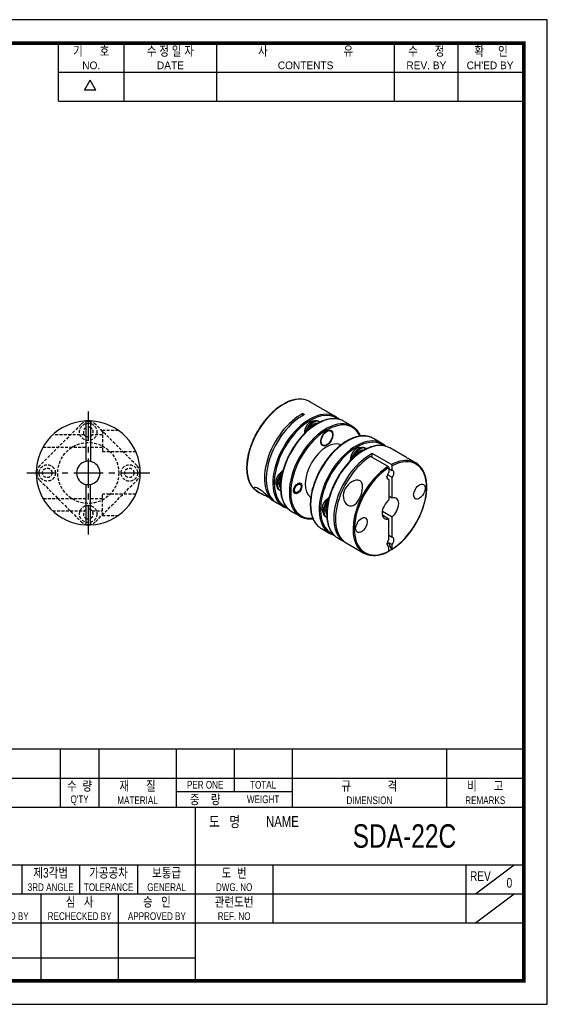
# Model space of a CAD drawing. Header units: millimetres. Extents: x 0 to 297, y 0 to 210.
# Tile 2 of 2: x 184 to 297, y 0 to 210. Entities that reach past the tile are written whole.
import ezdxf
from ezdxf.enums import TextEntityAlignment as Align

# ---------------------------------------------------------------- set-up
doc = ezdxf.new("R2010")
doc.units = ezdxf.units.MM
doc.header["$LTSCALE"] = 5
for name, pattern in [('CENTER', [2, 1.25, -0.25, 0.25, -0.25]), ('DASHED', [0.75, 0.5, -0.25]), ('HIDDEN2', [0.1875, 0.125, -0.0625])]:
    doc.linetypes.add(name, pattern=pattern)
doc.layers.get('0').update_dxf_attribs({"linetype": 'CONTINUOUS'})
for name, color, linetype in [('BM', 2, 'CONTINUOUS'), ('CT', 1, 'CENTER'), ('D', 7, 'CONTINUOUS'), ('DIM', 7, 'CONTINUOUS'), ('HD', 4, 'DASHED'), ('SDA-22C_01', 7, 'CONTINUOUS'), ('SDA-22C_05', 7, 'CONTINUOUS')]:
    doc.layers.add(name, color=color, linetype=linetype)
doc.styles.get("Standard").update_dxf_attribs({"font": 'Gulim.ttf', "width": 0.8, "height": 3})

msp = doc.modelspace()

# ---------------------------------------------------------------- linework, layer by layer
for p, q in [((192.71392, 192.64074), (192.71392, 205)), ((206.72109, 192.64074), (206.72109, 205)), ((226.49591, 192.64074), (226.49591, 205)), ((264.39765, 192.64074), (264.39765, 205)), ((277.99284, 192.64074), (277.99284, 205)), ((192.71392, 198.82037), (291.58802, 198.82037)), ((198.25647, 194.97648), (199.49239, 197.11716)), ((200.72832, 194.97648), (199.49239, 197.11716)), ((200.72832, 194.97648), (198.25647, 194.97648)), ((192.71392, 192.64074), (291.58802, 192.64074)), ((292, 54.43705), (147.8086, 54.43705)), ((193.1259, 54.43705), (193.1259, 42.07779)), ((201.36541, 54.43705), (201.36541, 42.07779)), ((217.84443, 54.43705), (217.84443, 42.07779)), ((230.20369, 54.43705), (230.20369, 45.37359)), ((242.56295, 54.43705), (242.56295, 42.07779)), ((275.52098, 54.43705), (275.52098, 42.07779)), ((147.8086, 48.25742), (292, 48.25742)), ((217.84443, 45.37359), (242.56295, 45.37359)), ((147.8086, 42.07779), (292, 42.07779)), ((221.96418, 5), (221.96418, 42.07779)), ((147.8086, 29.71852), (292, 29.71852)), ((184.88639, 29.71852), (184.88639, 23.53889)), ((197.24565, 29.71852), (197.24565, 23.53889)), ((209.60492, 29.71852), (209.60492, 23.53889)), ((238.4432, 29.71852), (238.4432, 17.35926)), ((279.64074, 29.71852), (279.64074, 17.35926)), ((281.70061, 23.53889), (289.94012, 29.71852)), ((147.8086, 23.53889), (221.96418, 23.53889)), ((189.00615, 23.53889), (189.00615, 5)), ((205.48516, 23.53889), (205.48516, 5)), ((221.96418, 23.53889), (292, 23.53889)), ((281.70061, 17.35926), (289.94012, 23.53889)), ((147.8086, 17.35926), (292, 17.35926)), ((147.8086, 9.87984), (221.96418, 9.87984))]:
    msp.add_line(p, q)
msp.add_lwpolyline([(297, 210), (0, 210), (0, 0), (297, 0)], close=True)
msp.add_lwpolyline([(292, 205, 0.8, 0.8, 0), (5, 205, 0.8, 0.8, 0), (5, 5, 0.8, 0.8, 0), (292, 5, 0.8, 0.8, 0)], format="xyseb", close=True)
at = {"layer": 'BM', "linetype": 'Continuous'}
for p, q in [((241.12896, 128.17558), (241.13387, 128.17275)), ((251.86913, 125.32976), (246.32541, 128.53043)), ((240.42185, 127.76733), (240.42676, 127.7645)), ((244.87191, 125.61554), (244.87191, 126.01459)), ((244.87191, 126.01459), (245.22547, 125.81046)), ((198.59138, 124.41569), (198.59138, 124.21549)), ((198.59138, 124.21549), (198.59138, 121.15365)), ((199.59138, 124.41569), (199.59138, 124.21549)), ((199.59138, 124.21549), (199.59138, 121.15365)), ((248.1682, 124.38193), (248.38033, 124.25946)), ((248.38033, 124.25946), (248.53647, 124.16931)), ((255.37637, 123.30485), (253.5379, 124.36629)), ((245.03759, 121.55763), (245.9182, 123.08289)), ((245.68275, 122.18519), (246.13033, 122.96042)), ((245.9182, 123.08289), (246.13033, 122.96042)), ((250.8428, 122.2702), (250.5428, 122.44341)), ((198.59138, 121.15365), (198.59138, 115.77645)), ((199.59138, 121.15365), (199.59138, 115.77645)), ((261.74034, 119.63061), (259.90186, 120.69206)), ((248.7928, 119.41232), (249.0928, 119.23912)), ((257.09183, 118.66232), (256.90676, 118.76918)), ((258.03941, 118.68279), (258.25154, 118.56031)), ((258.25154, 118.56031), (258.40958, 118.46907)), ((266.61355, 116.81706), (263.40911, 118.66715)), ((254.90912, 115.85904), (255.78941, 117.38375)), ((255.55607, 116.48969), (256.00154, 117.26127)), ((255.78941, 117.38375), (256.00154, 117.26127)), ((263.04927, 114.70339), (259.30632, 116.86438)), ((263.75638, 115.11163), (259.65987, 117.47675)), ((259.65987, 116.66026), (259.65987, 117.47675)), ((268.95283, 115.46648), (267.69048, 116.1953)), ((239.73102, 112.36638), (240.62031, 113.90668)), ((263.19069, 114.45827), (263.19069, 113.46605)), ((263.19069, 114.28254), (263.8978, 113.8743)), ((263.8978, 113.8743), (263.8978, 114.86652)), ((239.73102, 112.36638), (239.94315, 112.2439)), ((239.94315, 112.2439), (240.39886, 113.03323)), ((263.8978, 112.36654), (262.89137, 112.9476)), ((262.89137, 112.13111), (263.19069, 111.95829)), ((263.19069, 111.95829), (263.19069, 107.56782)), ((263.8978, 107.97607), (263.8978, 112.36654)), ((198.59138, 110.87747), (198.59138, 105.50027)), ((199.59138, 105.50027), (199.59138, 110.87747)), ((235.22541, 109.30466), (235.62773, 109.07238)), ((239.73102, 109.7683), (239.94315, 109.64583)), ((240.10935, 109.54987), (239.94315, 109.64583)), ((240.07578, 110.16622), (240.08342, 110.16181)), ((242.90562, 109.39843), (243.28062, 109.18193)), ((244.28062, 110.91398), (243.90562, 111.13048)), ((238.42946, 107.4548), (238.96836, 107.14367)), ((249.60223, 106.66723), (250.48787, 108.20121)), ((249.81436, 106.54476), (250.27144, 107.33644)), ((263.8978, 107.97607), (263.19069, 108.38432)), ((198.59138, 105.50027), (198.59138, 102.43843)), ((199.59138, 102.43843), (199.59138, 105.50027)), ((239.32191, 106.93954), (240.76913, 106.10399)), ((242.4379, 105.14053), (244.27637, 104.07908)), ((249.60223, 106.66723), (249.81436, 106.54476)), ((261.8122, 105.1802), (263.8978, 103.97607)), ((249.60223, 104.06915), (249.81436, 103.94668)), ((249.98294, 103.84935), (249.81436, 103.94668)), ((249.94699, 104.46707), (249.95365, 104.46322)), ((261.8122, 104.3637), (263.19069, 103.56782)), ((263.19069, 99.17736), (263.19069, 103.56782)), ((263.8978, 99.58561), (263.8978, 103.97607)), ((198.59138, 102.23823), (198.59138, 102.43843)), ((199.59138, 102.43843), (199.59138, 102.23823)), ((248.80186, 101.46629), (250.64034, 100.40485)), ((252.30911, 99.44138), (253.75632, 98.60583)), ((263.8978, 99.58561), (263.19069, 99.99385)), ((254.10987, 98.40171), (257.85283, 96.24072)), ((262.89137, 97.84242), (263.19069, 97.6696)), ((263.13544, 98.51799), (263.8978, 98.07785)), ((263.13544, 98.51799), (263.75147, 97.00664)), ((263.19069, 96.67738), (263.19069, 97.6696)), ((263.75638, 97.00381), (263.75147, 97.00664)), ((263.8978, 97.08563), (263.8978, 98.07785))]:
    msp.add_line(p, q, dxfattribs=at)
for centre, radius, start, end in [((244.10148, 123.14459), 5.90147, 75.2517386, 121.3471624), ((199.09138, 113.32696), 11.1, 92.5817646, 267.4182354), ((199.09138, 113.32696), 11.1, 87.4182354, 92.5817646), ((199.09138, 113.32696), 11.1, 272.5817646, 87.4182354), ((199.09138, 113.32696), 2.5, 101.536959, 258.463041), ((199.09138, 113.32696), 2.5, 78.463041, 101.536959), ((199.09138, 113.32696), 2.5, 281.536959, 78.463041), ((262.8784, 114.44144), 0.31275, 3.0836926, 56.8820959), ((263.5855, 114.84969), 0.31275, 3.083711, 56.8820775), ((199.09138, 113.32696), 2.5, 258.463041, 281.536959), ((199.09138, 113.32696), 11.1, 267.4182354, 272.5817646), ((260.07683, 101.62629), 5.90121, 255.2469073, 301.3477792)]:
    msp.add_arc(centre, radius, start, end, dxfattribs=at)
for centre, major_axis, ratio, start_param, end_param in [((245.60643, 116.12835), (-3.30923, 12.48245), 0.689119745, 0.139425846, 0.22954643), ((240.77541, 118.91754), (-5.55, -9.61288), 0.577350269, 3.260285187, 3.881930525), ((240.77541, 118.91754), (-5.55, -9.61288), 0.577350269, 3.141592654, 3.260285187), ((240.77541, 118.91754), (5.55, 9.61288), 0.577350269, 0.830458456, 3.018228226), ((244.51836, 116.75655), (5.55, 9.61288), 0.577350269, 0.740337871, 3.173449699), ((246.31913, 115.71688), (5.55, 9.61288), 0.577350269, 0.12670259, 3.013936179), ((246.46055, 115.63523), (-5.45, -9.43968), 0.577350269, 3.07466444, 6.283185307), ((244.87191, 116.55242), (5.55, 9.61288), 0.577350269, 0.740337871, 3.141592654), ((247.9879, 114.75341), (-5.55, -9.61288), 0.577350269, 3.269765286, 6.283185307), ((249.82637, 113.69197), (5.55, 9.61288), 0.577350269, 0, 3.0133508), ((249.9678, 113.61032), (-5.45, -9.43968), 0.577350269, 2.757545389, 6.283185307), ((246.46055, 122.77957), (-0.875, -1.51554), 0.577350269, 3.286375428, 5.620833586), ((247.0432, 122.43338), (-1.125, -1.94856), 0.577350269, 3.141592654, 4.71238898), ((247.25533, 122.3109), (-1.125, -1.94856), 0.577350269, 3.141592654, 4.71238898), ((247.25958, 122.31825), (-0.875, -1.51554), 0.577350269, 3.295983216, 4.739230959), ((246.31913, 115.71688), (5.55, 9.61288), 0.577350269, 0, 0.12670259), ((246.31913, 115.71688), (5.55, 9.61288), 0.577350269, 6.155212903, 6.283185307), ((247.9879, 114.75341), (-5.55, -9.61288), 0.577350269, 3.141592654, 3.269765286), ((254.35186, 111.07918), (-5.55, -9.61288), 0.577350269, 3.141592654, 6.159037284), ((249.82637, 113.69197), (5.55, 9.61288), 0.577350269, 6.155043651, 6.283185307), ((249.9678, 113.61032), (-3.25, -5.62917), 0.577350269, 3.197782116, 6.225244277), ((256.19034, 110.01773), (5.55, 9.61288), 0.577350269, 0.121599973, 3.013450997), ((256.33176, 109.93608), (-5.45, -9.43968), 0.577350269, 3.07182523, 6.283185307), ((257.85911, 109.05426), (-5.55, -9.61288), 0.577350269, 3.269104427, 6.163468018), ((256.19034, 110.01773), (5.55, 9.61288), 0.577350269, 0, 0.121599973), ((256.33176, 117.08043), (-0.925, -1.60215), 0.577350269, 3.194753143, 5.662329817), ((256.91441, 116.73423), (-1.125, -1.94856), 0.577350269, 3.141592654, 4.71238898), ((257.12654, 116.61176), (-1.125, -1.94856), 0.577350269, 3.141592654, 4.71238898), ((257.13079, 116.61911), (-0.875, -1.51554), 0.577350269, 3.295128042, 4.742141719), ((256.19034, 110.01773), (5.55, 9.61288), 0.577350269, 6.154943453, 6.283185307), ((257.85911, 109.05426), (-5.55, -9.61288), 0.577350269, 3.141592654, 3.269104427), ((259.30632, 108.21872), (5.55, 9.61288), 0.577350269, 0.740337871, 3.173449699), ((259.65987, 108.01459), (5.55, 9.61288), 0.577350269, 0.830458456, 3.141592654), ((263.40283, 105.8536), (-5.55, -9.61288), 0.577350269, 3.260232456, 3.881930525), ((263.54425, 105.77195), (-5.45, -9.43968), 0.577350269, 0.831285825, 3.881103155), ((263.40283, 105.8536), (-5.55, -9.61288), 0.577350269, 3.019034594, 3.260232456), ((240.27337, 112.05325), (-0.875, -1.51554), 0.577350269, 3.810118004, 6.125099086), ((263.40283, 105.8536), (5.55, 9.61288), 0.577350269, 0.830458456, 3.019034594), ((263.54425, 105.77195), (5.45, 9.43968), 0.577350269, 0.831285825, 3.881103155), ((263.54425, 112.91629), (0.525, 0.90933), 0.577350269, 1.281715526, 3.430673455), ((263.54425, 112.91629), (-0.525, -0.90933), 0.577350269, 1.281715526, 3.430673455), ((240.85602, 111.71686), (-1.125, -1.94856), 0.577350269, 4.71238898, 6.283185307), ((241.06815, 111.59438), (-1.125, -1.94856), 0.577350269, 4.71238898, 6.283185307), ((241.0639, 111.59684), (-0.875, -1.51554), 0.577350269, 4.673136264, 6.140475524), ((261.95561, 112.64957), (0.65, -1.12583), 0.577350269, 0.823993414, 1.178466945), ((240.77541, 118.91754), (5.55, 9.61288), 0.577350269, 3.018228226, 3.141592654), ((250.14458, 106.37372), (-0.875, -1.51554), 0.577350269, 3.797808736, 6.122855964), ((263.54425, 105.77195), (1.25, 2.16506), 0.577350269, 0.986756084, 3.725632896), ((263.54425, 105.77195), (-1.25, -2.16506), 0.577350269, 0.986756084, 3.725632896), ((246.31913, 115.71688), (5.55, 9.61288), 0.577350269, 3.013936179, 3.264648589), ((246.46055, 115.63523), (-5.45, -9.43968), 0.577350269, 0, 0.068430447), ((250.72723, 106.01771), (-1.125, -1.94856), 0.577350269, 4.71238898, 6.283185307), ((250.93936, 105.89524), (-1.125, -1.94856), 0.577350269, 4.71238898, 6.283185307), ((250.93511, 105.89769), (-0.875, -1.51554), 0.577350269, 4.67262838, 6.13815629), ((249.82637, 113.69197), (5.55, 9.61288), 0.577350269, 3.0133508, 3.263192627), ((249.9678, 113.61032), (-5.45, -9.43968), 0.577350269, 0, 0.38448279), ((254.35186, 111.07918), (-5.55, -9.61288), 0.577350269, 6.159037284, 6.283185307), ((256.19034, 110.01773), (5.55, 9.61288), 0.577350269, 3.013450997, 3.141592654), ((256.33176, 109.93608), (-5.45, -9.43968), 0.577350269, 0, 0.067094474), ((257.85911, 109.05426), (-5.55, -9.61288), 0.577350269, 6.163468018, 6.283185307), ((263.54425, 98.6276), (0.525, 0.90933), 0.577350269, 1.281715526, 3.430673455), ((263.54425, 98.6276), (-0.525, -0.90933), 0.577350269, 1.281715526, 3.430673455), ((263.40283, 105.8536), (5.55, 9.61288), 0.577350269, 3.019034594, 3.260232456), ((262.38004, 99.29976), (-0.31304, 1.18077), 0.689119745, 3.280285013, 3.822396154), ((258.57181, 108.64279), (3.30923, -12.48245), 0.689119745, 0.158157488, 0.22954643)]:
    msp.add_ellipse(centre, major_axis=major_axis, ratio=ratio, start_param=start_param, end_param=end_param, dxfattribs=at)
for centre, major_axis in [((249.9678, 120.75466), (0.925, 1.60215)), ((249.9678, 120.75466), (0.875, 1.51554)), ((243.78062, 110.04795), (0.625, 1.08253)), ((243.78062, 110.04795), (0.5, 0.86603)), ((269.73142, 109.35392), (0.875, 1.51554)), ((257.35707, 102.20959), (-0.875, -1.51554))]:
    msp.add_ellipse(centre, major_axis=major_axis, ratio=0.577350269, dxfattribs=at)
for points, knots in [([(241.12896, 128.17558), (241.09165, 128.19712), (241.05498, 128.20052), (241.00284, 128.17029), (240.98754, 128.13645), (240.98754, 128.09376)], [0, 0, 0, 0, 0.5, 0.5, 1, 1, 1, 1]), ([(240.31968, 127.77504), (240.29104, 127.75725), (240.13301, 127.65893), (239.81525, 127.44339), (239.39849, 127.1371), (238.98135, 126.80324), (238.57074, 126.44771), (238.16627, 126.07024), (237.76949, 125.67228), (237.38141, 125.2549), (237.00316, 124.81933), (236.6358, 124.36682), (236.28035, 123.89868), (235.93784, 123.41626), (235.60924, 122.92093), (235.29547, 122.41412), (234.99744, 121.89727), (234.71599, 121.37187), (234.45194, 120.83943), (234.20604, 120.30145), (233.979, 119.75949), (233.77149, 119.21507), (233.58411, 118.66975), (233.41741, 118.12508), (233.27188, 117.58261), (233.14798, 117.04387), (233.04607, 116.51039), (232.96649, 115.9837), (232.90951, 115.46528), (232.87533, 114.95661), (232.8641, 114.45914), (232.87593, 113.97431), (232.91083, 113.50351), (232.96877, 113.04813), (233.04965, 112.60954), (233.15328, 112.18906), (233.27941, 111.78799), (233.42769, 111.40761), (233.59769, 111.04902), (233.78874, 110.71376), (234.00066, 110.40145), (234.23101, 110.11844), (234.42547, 109.90974), (234.53498, 109.81589), (234.56395, 109.79117)], [0, 0, 0, 0, 0.00455389, 0.029302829, 0.054048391, 0.078788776, 0.103523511, 0.128252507, 0.15297595, 0.177694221, 0.202407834, 0.227117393, 0.251823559, 0.276527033, 0.301228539, 0.325928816, 0.350628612, 0.375328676, 0.400029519, 0.4247319, 0.44943658, 0.474144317, 0.498855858, 0.523571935, 0.548293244, 0.573020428, 0.597754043, 0.622494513, 0.647242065, 0.671996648, 0.696757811, 0.721524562, 0.746295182, 0.77106639, 0.795833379, 0.820590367, 0.845329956, 0.870043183, 0.894719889, 0.919349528, 0.943922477, 0.968431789, 0.992875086, 1, 1, 1, 1]), ([(240.42185, 127.76733), (240.38455, 127.78887), (240.34787, 127.79227), (240.32098, 127.77668), (240.32017, 127.77619), (240.31937, 127.77568)], [0, 0, 0, 0, 0.5, 0.5, 0.5157298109, 0.5157298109, 0.5157298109, 0.5157298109]), ([(252.7552, 124.70626), (252.65747, 124.73631), (252.46871, 124.79327), (252.1301, 124.85746), (251.76399, 124.89763), (251.38394, 124.90834), (250.9947, 124.88957), (250.59641, 124.84128), (250.19053, 124.76357), (249.77822, 124.65664), (249.36077, 124.52081), (248.93943, 124.35651), (248.51548, 124.16425), (248.09017, 123.94464), (247.66475, 123.69837), (247.24047, 123.4262), (246.81854, 123.12898), (246.40016, 122.80759), (245.9865, 122.46299), (245.57874, 122.09621), (245.17803, 121.7083), (244.78549, 121.30042), (244.40222, 120.87373), (244.02932, 120.42947), (243.66782, 119.96893), (243.31877, 119.49343), (242.98314, 119.00433), (242.66189, 118.50304), (242.35593, 117.991), (242.06614, 117.46966), (241.79335, 116.94053), (241.53834, 116.40511), (241.30185, 115.86493), (241.08457, 115.32154), (240.88711, 114.77647), (240.71008, 114.23129), (240.55397, 113.68753), (240.41928, 113.14675), (240.3064, 112.61047), (240.2157, 112.08022), (240.14746, 111.5575), (240.10193, 111.04381), (240.07929, 110.54059), (240.07966, 110.04931), (240.1031, 109.57136), (240.14961, 109.10815), (240.21911, 108.66106), (240.31147, 108.23142), (240.42647, 107.82055), (240.56379, 107.42973), (240.72306, 107.0602), (240.90376, 106.71312), (241.10529, 106.38963), (241.32702, 106.09068), (241.56789, 105.81737), (241.82816, 105.56978), (242.09792, 105.3551), (242.31202, 105.21413), (242.41864, 105.15175), (242.4379, 105.14053)], [0, 0, 0, 0, 0.013803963, 0.031460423, 0.049156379, 0.066897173, 0.08468349, 0.102512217, 0.120377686, 0.138272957, 0.156190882, 0.174124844, 0.192069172, 0.210019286, 0.227971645, 0.245923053, 0.26387197, 0.281817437, 0.299758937, 0.317696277, 0.335629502, 0.353558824, 0.371484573, 0.389407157, 0.407327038, 0.425244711, 0.443160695, 0.46107552, 0.478989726, 0.496903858, 0.514818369, 0.532733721, 0.550650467, 0.568569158, 0.58649034, 0.60441455, 0.622342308, 0.640274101, 0.658210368, 0.676151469, 0.694097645, 0.712048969, 0.73000527, 0.747966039, 0.765930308, 0.783896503, 0.80186131, 0.81982109, 0.837771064, 0.855705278, 0.873616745, 0.891497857, 0.909341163, 0.927140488, 0.944892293, 0.962596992, 0.980259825, 0.99694644, 1, 1, 1, 1]), ([(252.64498, 124.74344), (252.61779, 124.76975), (252.58793, 124.79711), (252.55801, 124.8223), (252.55508, 124.82476)], [0.993580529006, 0.993580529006, 0.993580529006, 0.993580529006, 0.999458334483, 1, 1, 1, 1]), ([(257.17307, 121.19223), (257.14553, 121.25638), (257.06226, 121.44079), (256.91058, 121.73213), (256.70874, 122.05622), (256.48816, 122.35294), (256.26752, 122.60637), (256.12894, 122.73478), (256.06146, 122.79672)], [0.90310084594, 0.90310084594, 0.90310084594, 0.90310084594, 0.91281297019, 0.93144949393, 0.95004661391, 0.96859789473, 0.9870996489, 1, 1, 1, 1]), ([(259.90186, 120.69206), (259.84128, 120.72604), (259.69427, 120.80765), (259.4165, 120.93425), (259.08438, 121.051), (258.73595, 121.14005), (258.37564, 121.19972), (258.00344, 121.23018), (257.62061, 121.23118), (257.22816, 121.20266), (256.82726, 121.14465), (256.41911, 121.05727), (256.00497, 120.94077), (255.58609, 120.7955), (255.16375, 120.62191), (254.73921, 120.42055), (254.31373, 120.19207), (253.88855, 119.93717), (253.46492, 119.65664), (253.04402, 119.35134), (252.62707, 119.02219), (252.21523, 118.67015), (251.80967, 118.29628), (251.41153, 117.90165), (251.02192, 117.48743), (250.64196, 117.05481), (250.2727, 116.60504), (249.9152, 116.13941), (249.57047, 115.65927), (249.23948, 115.16599), (248.92317, 114.661), (248.62246, 114.14572), (248.33819, 113.62165), (248.07118, 113.09027), (247.8222, 112.55312), (247.59197, 112.01171), (247.38116, 111.46759), (247.19038, 110.92231), (247.0202, 110.37743), (246.87111, 109.83448), (246.74357, 109.29501), (246.63797, 108.76056), (246.55465, 108.23263), (246.49388, 107.71272), (246.45589, 107.20233), (246.44083, 106.70289), (246.4488, 106.21585), (246.47986, 105.74261), (246.53396, 105.28457), (246.61102, 104.84309), (246.71088, 104.4195), (246.83328, 104.0151), (246.97789, 103.63118), (247.14431, 103.26888), (247.33187, 102.92967), (247.54043, 102.61341), (247.76751, 102.32564), (247.97239, 102.10114), (248.0932, 101.99499), (248.13689, 101.95685)], [0, 0, 0, 0, 0.009503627, 0.027088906, 0.044680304, 0.062291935, 0.079936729, 0.097623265, 0.115355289, 0.133132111, 0.150949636, 0.16880165, 0.186681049, 0.204580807, 0.222494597, 0.240417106, 0.258344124, 0.276272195, 0.294198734, 0.312122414, 0.330042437, 0.347958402, 0.365870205, 0.383777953, 0.401681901, 0.419582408, 0.437479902, 0.455374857, 0.473267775, 0.491159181, 0.509049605, 0.526939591, 0.544829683, 0.562720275, 0.580611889, 0.598505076, 0.616400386, 0.634298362, 0.652199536, 0.670104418, 0.688013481, 0.70592714, 0.723845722, 0.741769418, 0.75969823, 0.777631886, 0.795569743, 0.813510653, 0.831452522, 0.849391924, 0.867324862, 0.885246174, 0.903149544, 0.92102773, 0.938873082, 0.956678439, 0.974438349, 0.992150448, 1, 1, 1, 1]), ([(262.63004, 119.00467), (262.57226, 119.02395), (262.41772, 119.07494), (262.11886, 119.1385), (261.7572, 119.18866), (261.38047, 119.20891), (260.99442, 119.19983), (260.59888, 119.16119), (260.19538, 119.09309), (259.78503, 118.99569), (259.36912, 118.86929), (258.94891, 118.71425), (258.52568, 118.53108), (258.10068, 118.32035), (257.67516, 118.08273), (257.25037, 117.81895), (256.82754, 117.52984), (256.40786, 117.21625), (255.99253, 116.87915), (255.58272, 116.51951), (255.17957, 116.13839), (254.78423, 115.73692), (254.39781, 115.31625), (254.02139, 114.87761), (253.65605, 114.42226), (253.30281, 113.9515), (252.96268, 113.4667), (252.63662, 112.96925), (252.32556, 112.46057), (252.03038, 111.94211), (251.75194, 111.41536), (251.49103, 110.88183), (251.2484, 110.34305), (251.02475, 109.80053), (250.82074, 109.25585), (250.63696, 108.71053), (250.47395, 108.16613), (250.3322, 107.62421), (250.21214, 107.08628), (250.11414, 106.55389), (250.03852, 106.02855), (249.98553, 105.51174), (249.95539, 105.00493), (249.94821, 104.50959), (249.9641, 104.02712), (250.00306, 103.55893), (250.06504, 103.10641), (250.14994, 102.67091), (250.25756, 102.25376), (250.38761, 101.85623), (250.53974, 101.47962), (250.7135, 101.12499), (250.90822, 100.79393), (251.12367, 100.48584), (251.35744, 100.20777), (251.54513, 100.01099), (251.64687, 99.92615), (251.66537, 99.91077)], [0, 0, 0, 0, 0.00858915, 0.026964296, 0.045377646, 0.063836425, 0.082342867, 0.100894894, 0.119487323, 0.138113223, 0.15676512, 0.175435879, 0.194119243, 0.212810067, 0.231504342, 0.250198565, 0.268890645, 0.287579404, 0.306264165, 0.324944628, 0.343620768, 0.362292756, 0.380960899, 0.399625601, 0.418287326, 0.43694658, 0.455603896, 0.474259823, 0.492914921, 0.511569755, 0.530224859, 0.548880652, 0.567537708, 0.586196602, 0.604857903, 0.623522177, 0.642189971, 0.660861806, 0.679538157, 0.698219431, 0.716905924, 0.735597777, 0.754294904, 0.772996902, 0.791702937, 0.810411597, 0.829120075, 0.847824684, 0.866520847, 0.885202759, 0.903863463, 0.92249518, 0.941089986, 0.959640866, 0.978143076, 0.996595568, 1, 1, 1, 1]), ([(263.85855, 96.9961), (263.88719, 97.01389), (264.04522, 97.11221), (264.36298, 97.32776), (264.77975, 97.63405), (265.19688, 97.9679), (265.60749, 98.32343), (266.01197, 98.7009), (266.40874, 99.09886), (266.79682, 99.51624), (267.17507, 99.95181), (267.54244, 100.40432), (267.89788, 100.87246), (268.24039, 101.35488), (268.569, 101.85021), (268.88276, 102.35703), (269.1808, 102.87387), (269.46224, 103.39927), (269.7263, 103.93171), (269.97219, 104.46969), (270.19923, 105.01165), (270.40674, 105.55607), (270.59412, 106.10139), (270.76082, 106.64606), (270.90635, 107.18853), (271.03026, 107.72727), (271.13216, 108.26075), (271.21174, 108.78744), (271.26873, 109.30586), (271.3029, 109.81453), (271.31413, 110.312), (271.30231, 110.79683), (271.26741, 111.26763), (271.20946, 111.72301), (271.12859, 112.1616), (271.02495, 112.58208), (270.89882, 112.98315), (270.75055, 113.36353), (270.58055, 113.72212), (270.38949, 114.05738), (270.17757, 114.36968), (269.94723, 114.65275), (269.75147, 114.86266), (269.64069, 114.95753), (269.61021, 114.98352)], [0, 0, 0, 0, 0.004552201, 0.029291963, 0.054028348, 0.078759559, 0.103485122, 0.128204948, 0.152919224, 0.177628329, 0.202332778, 0.227033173, 0.251730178, 0.276424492, 0.301116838, 0.325807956, 0.350498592, 0.375189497, 0.39988118, 0.424574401, 0.449269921, 0.473968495, 0.498670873, 0.523377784, 0.548089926, 0.572807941, 0.597532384, 0.62226368, 0.647002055, 0.671747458, 0.696499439, 0.721257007, 0.746018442, 0.770780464, 0.795538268, 0.820286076, 0.845016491, 0.869720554, 0.89438811, 0.919008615, 0.943572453, 0.968072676, 0.992506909, 1, 1, 1, 1]), ([(257.05742, 111.65872), (257.30179, 111.51763), (257.44939, 111.27086), (257.60026, 110.70713), (257.60971, 110.39902), (257.53733, 109.44539), (257.35773, 108.78019), (256.82011, 107.54398), (256.43929, 106.95563), (255.51003, 106.2696), (254.94003, 106.19386), (253.9687, 106.74299), (253.60083, 107.34146), (253.41035, 108.68489), (253.57897, 109.38907), (254.23979, 110.56604), (254.72876, 111.06297), (255.5735, 111.56832), (255.87857, 111.69903), (256.49501, 111.81805), (256.81305, 111.7998), (257.05742, 111.65872)], [0, 0, 0, 0, 0.0625, 0.0625, 0.125, 0.125, 0.25, 0.25, 0.375, 0.375, 0.5, 0.5, 0.625, 0.625, 0.75, 0.75, 0.875, 0.875, 0.9375, 0.9375, 1, 1, 1, 1]), ([(237.77297, 108.00572), (237.58353, 108.10427), (237.37366, 108.20528), (236.85463, 108.45024), (236.55348, 108.58994), (235.70523, 109.01203), (235.22277, 109.29499), (234.56145, 109.839), (234.3891, 110.10798), (234.5629, 110.35785), (234.92303, 110.31241), (235.88809, 109.75967), (236.4545, 109.27582), (237.40485, 108.3711), (237.78339, 107.98283), (238.21739, 107.60015), (238.34699, 107.50366), (238.436, 107.45205)], [0.0204004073, 0.0204004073, 0.0204004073, 0.0204004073, 0.0625, 0.0625, 0.125, 0.125, 0.25, 0.25, 0.375, 0.375, 0.5, 0.5, 0.625, 0.625, 0.75, 0.75, 0.8240214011, 0.8240214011, 0.8240214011, 0.8240214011]), ([(245.01631, 103.75136), (245.12951, 103.71636), (245.33098, 103.65535), (245.68402, 103.58781), (246.05032, 103.54777), (246.43032, 103.53702), (246.74984, 103.55244), (246.94283, 103.57212), (247.00435, 103.57941)], [0, 0, 0, 0, 0.0166762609, 0.035078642, 0.05352218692, 0.07201246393, 0.09055018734, 0.09916964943, 0.09916964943, 0.09916964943, 0.09916964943]), ([(250.64034, 100.40485), (250.70092, 100.37086), (250.84792, 100.28926), (251.1257, 100.16266), (251.37189, 100.07611), (251.51143, 100.0354), (251.53716, 100.02817)], [0, 0, 0, 0, 0.00951666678, 0.02712607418, 0.0447416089, 0.04870166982, 0.04870166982, 0.04870166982, 0.04870166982]), ([(263.14776, 96.58486), (263.14828, 96.58514), (263.14881, 96.58543), (263.17539, 96.60085), (263.19069, 96.63469), (263.19069, 96.67738)], [0.4900724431, 0.4900724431, 0.4900724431, 0.4900724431, 0.5, 0.5, 1, 1, 1, 1]), ([(263.75638, 97.00381), (263.79369, 96.98227), (263.83036, 96.97887), (263.8825, 97.0091), (263.8978, 97.04294), (263.8978, 97.08563)], [0, 0, 0, 0, 0.5, 0.5, 1, 1, 1, 1])]:
    msp.add_open_spline(points, degree=3, knots=knots, dxfattribs=at)
for points in [[(262.51573, 119.04123), (262.48754, 119.06745), (262.45897, 119.0926), (262.42589, 119.12159)], [(266.96862, 116.60528), (266.76073, 116.7253), (266.65071, 116.79539), (266.61035, 116.8188)], [(267.69094, 116.19489), (267.44085, 116.33915), (267.17566, 116.48574), (266.96862, 116.60528)], [(241.51945, 105.77561), (241.5736, 105.75745), (241.62132, 105.74159), (241.66926, 105.72709)]]:
    msp.add_open_spline(points, degree=3, dxfattribs=at)
at = {"layer": 'CT'}
for p, q in [((199.09138, 126.42696), (199.09138, 100.22696)), ((185.99138, 113.32696), (212.19138, 113.32696))]:
    msp.add_line(p, q, dxfattribs=at)
at = {"layer": 'DIM', "linetype": 'HIDDEN2'}
for centre, radius in [((190.34739, 113.32097), 1.74409), ((207.85339, 113.32697), 1.76206)]:
    msp.add_circle(centre, radius, dxfattribs=at)
at = {"layer": 'HD', "linetype": 'HIDDEN2'}
for p, q in [((197.50639, 123.66195), (188.7564, 114.91196)), ((209.43837, 114.91195), (200.68837, 123.66195)), ((205.51847, 122.37696), (202.09138, 122.37696)), ((202.09138, 122.37696), (202.09138, 117.87696)), ((198.26884, 121.42696), (191.50191, 121.42696)), ((202.09138, 121.42696), (199.91391, 121.42696)), ((189.45185, 118.82696), (198.59138, 118.82696)), ((199.59138, 118.82696), (202.09138, 118.82696)), ((202.09138, 117.87696), (209.21329, 117.87696)), ((188.7564, 111.72998), (197.5064, 102.97998)), ((200.68838, 102.97998), (209.43837, 111.72997)), ((198.59138, 107.82696), (189.45185, 107.82696)), ((202.09138, 107.82696), (199.59138, 107.82696)), ((209.21329, 108.77696), (202.09138, 108.77696)), ((202.09138, 104.27696), (202.09138, 108.77696)), ((191.50191, 105.22696), (198.26884, 105.22696)), ((199.91391, 105.22696), (202.09138, 105.22696)), ((202.09138, 104.27696), (205.51847, 104.27696))]:
    msp.add_line(p, q, dxfattribs=at)
for centre, radius in [((199.09138, 122.07696), 1.85), ((199.09138, 113.32696), 6.5), ((190.34139, 113.33897), 1), ((207.84137, 113.33897), 1), ((199.09138, 104.57696), 1.85)]:
    msp.add_circle(centre, radius, dxfattribs=at)
for centre, radius, start, end in [((199.09738, 122.07096), 2.25, 45, 135), ((199.09138, 122.07696), 1.05, 118.4368901, 241.5631099), ((199.09138, 122.07696), 1.05, 61.5631099, 118.4368901), ((199.09138, 122.07696), 1.05, 298.4368901, 61.5631099), ((199.09138, 122.07696), 1.05, 241.5631099, 298.4368901), ((190.34739, 113.32097), 2.25, 135, 225), ((207.84738, 113.32096), 2.25, 315, 45), ((199.09138, 104.57696), 1.05, 118.4368901, 241.5631099), ((199.09138, 104.57696), 1.05, 61.5631099, 118.4368901), ((199.09138, 104.57696), 1.05, 298.4368901, 61.5631099), ((199.09739, 104.57097), 2.25, 225, 315), ((199.09138, 104.57696), 1.05, 241.5631099, 298.4368901)]:
    msp.add_arc(centre, radius, start, end, dxfattribs=at)
at = {"layer": 'SDA-22C_01', "color": 7, "linetype": 'HIDDEN2'}
for centre, start, end in [((199.09149, 122.07702), 316.2110248, 321.7453694), ((199.09127, 104.5769), 136.2110289, 141.7453733), ((199.09149, 104.5769), 38.2546306, 43.5943555)]:
    msp.add_arc(centre, 1.05, start, end, dxfattribs=at)
at = {"layer": 'SDA-22C_05', "color": 7, "linetype": 'HIDDEN2'}
msp.add_arc((190.34139, 113.33897), 1.75, 359.6067559, 0, dxfattribs=at)

# ---------------------------------------------------------------- texts
at = {"layer": 'D', "width": 0.8}
for s, height, p in [('기      호', 2.059877, (199.71751, 203.3521)), ('수 정 일 자', 2.059877, (216.6085, 203.3521)), ('사                           유', 2.0598771, (245.44678, 203.3521)), ('수      정', 2.059877, (271.19524, 203.3521)), ('확     인', 2.059877, (284.99642, 203.3521)), ('수  량', 2.059877, (197.24565, 46.60952)), ('재      질', 2.059877, (209.60492, 46.60952)), ('PER ONE', 1.647902, (224.02406, 46.8155)), ('TOTAL', 1.647902, (236.38332, 46.8155)), ('규             격', 2.0598771, (259.04197, 46.60952)), ('비      고', 2.059877, (283.76049, 46.60952)), ("Q'TY", 1.647902, (197.24565, 43.5197)), ('MATERIAL', 1.647902, (209.60492, 43.5197)), ('중    량', 2.059877, (224.02406, 43.72569)), ('WEIGHT', 1.647902, (236.38332, 43.72569)), ('DIMENSION', 1.647902, (259.04197, 43.5197)), ('REMARKS', 1.647902, (283.76049, 43.5197)), ('도   명', 2.307062, (228.14381, 38.98797)), ('NAME', 2.307062, (240.50307, 38.98797)), ('SDA-22C', 5, (266.52795, 35.89816)), ('제3각법', 2.059877, (191.06602, 28.07062)), ('가공공차', 2.059877, (203.42529, 28.07062)), ('보통급', 2.059877, (215.78455, 28.07062)), ('도  번', 2.059877, (230.20369, 28.07062)), ('REV', 2.059877, (282.73055, 27.34967)), ('3RD ANGLE', 1.647902, (191.06602, 24.98081)), ('TOLERANCE', 1.647902, (203.42529, 24.98081)), ('GENERAL', 1.647902, (215.78455, 24.98081)), ('DWG. NO', 1.647902, (230.20369, 24.98081)), ('0', 2.05988, (288.91018, 25.90775)), ('심   사', 2.059877, (197.24565, 21.89099)), ('승   인', 2.059877, (213.72467, 21.89099)), ('관련도번', 2.059877, (230.20369, 21.89099)), ('REF. NO', 1.647902, (230.20369, 18.80118))]:
    msp.add_text(s, height=height, dxfattribs=at).set_placement(p, align=Align.MIDDLE)
at = {"layer": 'D'}
for s, p in [('NO.', (199.71751, 200.26228)), ('DATE', (216.6085, 200.26228)), ('CONTENTS', (245.44678, 200.26228)), ('REV. BY', (271.19524, 200.26228)), ("CH'ED BY", (284.79043, 200.26228))]:
    msp.add_text(s, height=1.647902, dxfattribs=at).set_placement(p, align=Align.MIDDLE)
at = {"layer": 'D', "width": 0.8}
for s, height, p in [('CHECKED BY', 1.647902, (180.76664, 17.97719)), ('RECHECKED BY', 1.6479017, (197.24565, 17.97719)), ('APPROVED BY', 1.6479017, (213.72467, 17.97719))]:
    msp.add_text(s, height=height, dxfattribs=at).set_placement(p, align=Align.CENTER)

doc.saveas('drawing.dxf')
